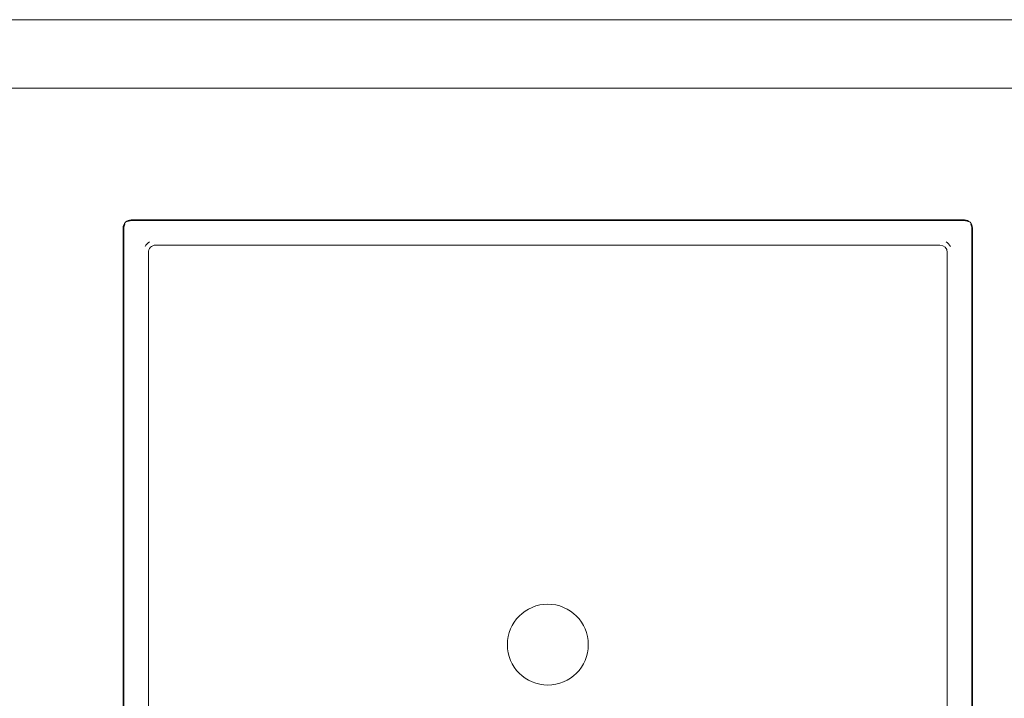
# Model space of a CAD drawing. Header units: millimetres. Extents: x -281 to 145437, y -16481 to 78869.
# Tile 203 of 256: x 26335 to 26736, y 44273 to 44550. Entities that reach past the tile are written whole.
import ezdxf

# ---------------------------------------------------------------- set-up
doc = ezdxf.new("R2010")
doc.units = ezdxf.units.MM
for name, color, linetype, lineweight in [('A--L$01A__Algemeen', 7, 'Continuous', 5), ('A--L74__VasteSanitaireVoorz', 1, 'Continuous', 5), ('A--L82__LosseGebruikersInvent', 1, 'Continuous', 5)]:
    doc.layers.add(name, color=color, linetype=linetype, lineweight=lineweight)

# ---------------------------------------------------------------- blocks, each defined once
blk = doc.blocks.new('NLRS_82_FU_UN_spoekbak_gen_kad - spoelbak dxbxh 900x1200x957-V204-L_80_ 11')
at = {"layer": 'A--L$01A__Algemeen'}
for p, q in [((-173.28, -492.32), (-173.28, -152.32)), ((173.28, -152.32), (173.28, -492.32)), ((170, -495.6), (-170, -495.6)), ((-572, -549.32), (572, -549.32)), ((0, -549.32), (-572, -549.32)), ((0, -549.32), (572, -549.32)), ((-600, -577.32), (600, -577.32))]:
    blk.add_line(p, q, dxfattribs=at)
for centre, start, end in [((-170, -492.32), 180, 270), ((170, -492.32), 270, 0)]:
    blk.add_arc(centre, 3.28, start, end, dxfattribs=at)
at = {"layer": 'A--L74__VasteSanitaireVoorz'}
for p, q in [((-173, -492.32), (-173, -152.32)), ((173, -152.32), (173, -492.32)), ((-163, -162.32), (-163, -482.32)), ((163, -482.32), (163, -162.32)), ((-160, -485.32), (160, -485.32)), ((170, -495.32), (-170, -495.32))]:
    blk.add_line(p, q, dxfattribs=at)
for centre, radius, start, end in [((0, -322.32), 16.5, 0, 180), ((0, -322.32), 16.5, 180, 360), ((-160, -482.32), 5, 210, 240), ((-160, -482.32), 3, 180, 270), ((160, -482.32), 3, 270, 0), ((160, -482.32), 5, 300, 330), ((-170, -492.32), 3, 180, 210), ((170, -492.32), 3, 330, 360), ((-170, -492.32), 3, 240, 270), ((170, -492.32), 3, 270, 300)]:
    blk.add_arc(centre, radius, start, end, dxfattribs=at)

msp = doc.modelspace()

# ---------------------------------------------------------------- block references
at = {"layer": 'A--L82__LosseGebruikersInvent', "rotation": 180}
msp.add_blockref('NLRS_82_FU_UN_spoekbak_gen_kad - spoelbak dxbxh 900x1200x957-V204-L_80_ 11', (26550, 43972.68), dxfattribs=at)

doc.saveas('drawing.dxf')
